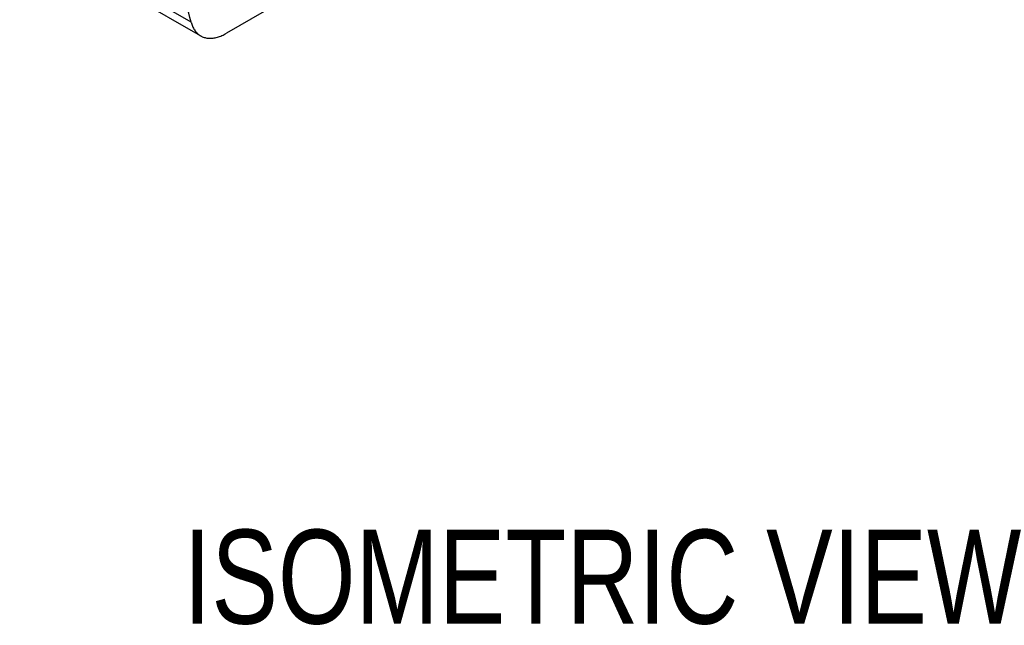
# Model space of a CAD drawing. Header units: inches. Extents: x 0 to 34, y 0 to 22.
# Tile 29 of 56: x 25.5 to 26.8, y 13.4 to 14.2. Entities that reach past the tile are written whole.
import ezdxf

# ---------------------------------------------------------------- set-up
doc = ezdxf.new("R2010")
doc.units = ezdxf.units.IN
doc.header["$LTSCALE"] = 1.87
doc.header["$MEASUREMENT"] = 0
doc.layers.get('0').update_dxf_attribs({"linetype": 'CONTINUOUS'})
doc.layers.add('DETAIL', color=7, linetype='CONTINUOUS')
doc.styles.get("Standard").update_dxf_attribs({"font": 'txt', "width": 0.8})

msp = doc.modelspace()

# ---------------------------------------------------------------- linework, layer by layer
at = {"color": 7, "linetype": 'CONTINUOUS'}
for p, q in [((28.523, 15.7363), (25.805, 14.167)), ((25.7579, 14.1818), (25.5296, 14.3136)), ((25.7706, 14.1636), (25.5423, 14.2954))]:
    msp.add_line(p, q, dxfattribs=at)
for points, knots in [([(25.7579, 14.1818), (25.7497, 14.2136), (25.7337, 14.2775), (25.7111, 14.3741), (25.69, 14.4719), (25.6702, 14.5709), (25.6519, 14.671), (25.6349, 14.7722), (25.6193, 14.8744), (25.6052, 14.9778), (25.5924, 15.0821), (25.5811, 15.1875), (25.5712, 15.2939), (25.5627, 15.4012), (25.5556, 15.5095), (25.5499, 15.6188), (25.5456, 15.7289), (25.5428, 15.8399), (25.5414, 15.9518), (25.5414, 16.0645), (25.5428, 16.178), (25.5457, 16.2923), (25.5499, 16.4073), (25.5556, 16.5231), (25.5627, 16.6396), (25.5712, 16.7568), (25.5812, 16.8746), (25.5925, 16.9931), (25.6053, 17.1122), (25.6195, 17.2319), (25.635, 17.3521), (25.652, 17.4729), (25.6704, 17.5941), (25.6901, 17.7159), (25.7113, 17.8381), (25.7338, 17.9608), (25.7497, 18.0426), (25.7579, 18.0836)], [0, 0, 0, 0, 0.025012, 0.050236, 0.075672, 0.101321, 0.127184, 0.153262, 0.179556, 0.206066, 0.232791, 0.259733, 0.28689, 0.314262, 0.341849, 0.36965, 0.397664, 0.425889, 0.454326, 0.482972, 0.511825, 0.540885, 0.570149, 0.599616, 0.629283, 0.659148, 0.689209, 0.719463, 0.749908, 0.780542, 0.811361, 0.842362, 0.873543, 0.904901, 0.936431, 0.968132, 1, 1, 1, 1]), ([(25.7579, 14.1818), (25.7582, 14.1809), (25.7587, 14.179), (25.7598, 14.1762), (25.761, 14.1737), (25.7624, 14.1714), (25.7639, 14.1692), (25.7657, 14.1673), (25.7675, 14.1656), (25.7692, 14.1644), (25.7703, 14.1638), (25.7706, 14.1636)], [0, 0, 0, 0, 0.131746, 0.258935, 0.381676, 0.500615, 0.616165, 0.728887, 0.839685, 0.94916, 1, 1, 1, 1]), ([(25.7706, 14.1636), (25.771, 14.1633), (25.7721, 14.1627), (25.7741, 14.1619), (25.7765, 14.1611), (25.779, 14.1606), (25.7817, 14.1603), (25.7844, 14.1603), (25.7872, 14.1605), (25.7901, 14.161), (25.793, 14.1617), (25.796, 14.1627), (25.799, 14.1639), (25.802, 14.1653), (25.804, 14.1664), (25.805, 14.167)], [0, 0, 0, 0, 0.036721, 0.105795, 0.175619, 0.246819, 0.319754, 0.394817, 0.472421, 0.552689, 0.635948, 0.722279, 0.81167, 0.904304, 1, 1, 1, 1])]:
    msp.add_open_spline(points, degree=3, knots=knots, dxfattribs=at)

# ---------------------------------------------------------------- texts
at = {"layer": 'DETAIL', "color": 2, "linetype": 'CONTINUOUS', "width": 0.8}
msp.add_text('ISOMETRIC VIEW', height=0.125, dxfattribs=at).set_placement((25.7479, 13.3812))

doc.saveas('drawing.dxf')
